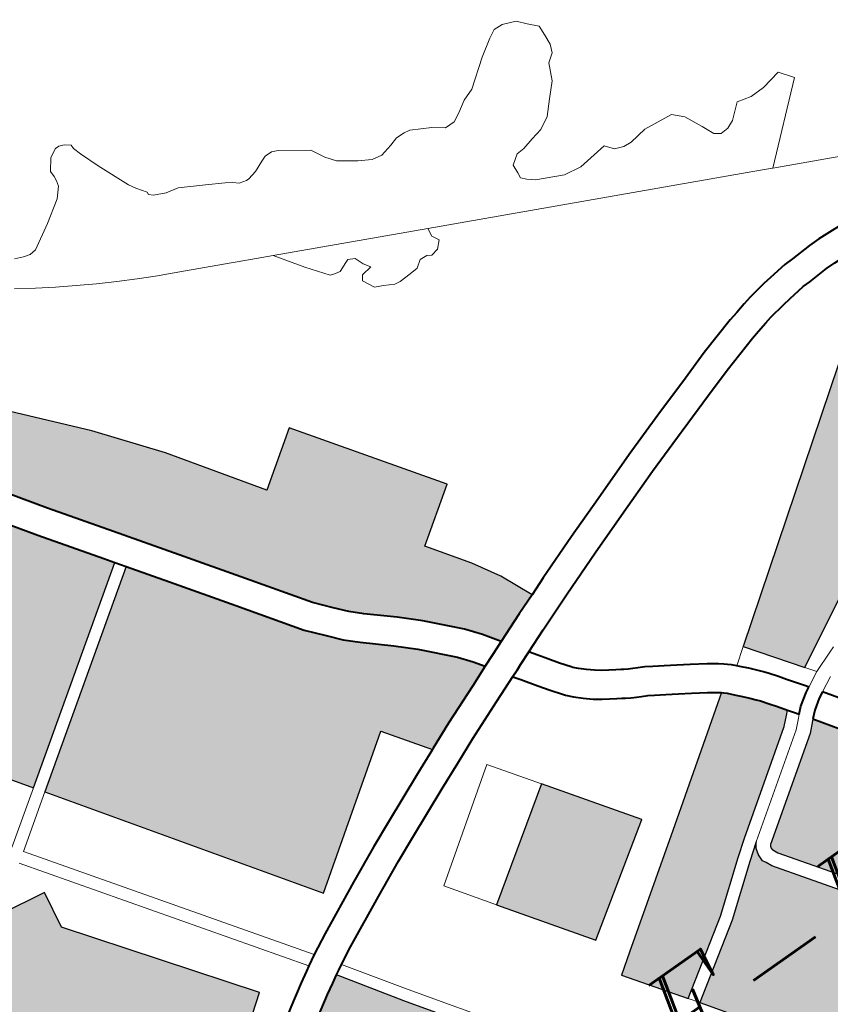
# Model space of a CAD drawing. Header units: metres. Extents: x 149090 to 149776, y 485756 to 486362.
# Tile 72 of 82: x 149584 to 149594, y 486325 to 486337. Entities that reach past the tile are written whole.
import ezdxf

# ---------------------------------------------------------------- set-up
doc = ezdxf.new("R2010")
doc.units = ezdxf.units.M
doc.header["$MEASUREMENT"] = 0
for name, color, linetype, lineweight in [('WVB-alg-onderhoek', 7, 'Continuous', 30), ('WVB-pen-brm-dik 018', 6, 'Continuous', 13), ('WVB-pen-dik 035', 1, 'Continuous', 40), ('WVB-raster-20%', 254, 'Continuous', 30), ('WVB-raster-60%', 253, 'Continuous', 30), ('WVB-tekst-dik 035', 1, 'Continuous', 40)]:
    doc.layers.add(name, color=color, linetype=linetype, lineweight=lineweight)
doc.styles.add('1 200   cursief   0.18', font='ITALICS.shx', dxfattribs={"height": 0.36})

# ---------------------------------------------------------------- blocks, each defined once
blk = doc.blocks.new('INZET')
at = {"layer": 'WVB-raster-20%'}
for points in [[(-0.045455, -0.030839), (-0.046384, -0.029553), (-0.040528, -0.025267), (-0.039317, -0.02687), (-0.038925, -0.026576), (-0.038558, -0.027104), (-0.038974, -0.027388), (-0.040621, -0.028202), (-0.042006, -0.028917), (-0.043615, -0.029844)], [(-0.053449, -0.033334), (-0.05493, -0.031233), (-0.052337, -0.029459), (-0.050836, -0.03158)], [(-0.052432, -0.035796), (-0.053435, -0.034394), (-0.052946, -0.034048), (-0.050376, -0.032229), (-0.047468, -0.03017), (-0.047425, -0.030209), (-0.047368, -0.03026), (-0.04727, -0.030363), (-0.047187, -0.03045), (-0.0471, -0.03054), (-0.04698, -0.030676), (-0.046877, -0.030797), (-0.046808, -0.030882), (-0.046678, -0.031061), (-0.046552, -0.031233), (-0.0464, -0.031443), (-0.0465, -0.031537), (-0.046696, -0.031726), (-0.049053, -0.03339), (-0.049458, -0.033688), (-0.050628, -0.034607)], [(-0.049006, -0.040662), (-0.050373, -0.038751), (-0.052118, -0.036236), (-0.052257, -0.03604), (-0.050452, -0.03485), (-0.049277, -0.033927), (-0.048875, -0.033632), (-0.048969, -0.033761), (-0.049013, -0.033917), (-0.049013, -0.034097), (-0.048966, -0.034179), (-0.048904, -0.034326), (-0.046777, -0.037323), (-0.045815, -0.038715), (-0.046545, -0.039162), (-0.048135, -0.040131)]]:
    blk.add_hatch(color=256, dxfattribs=at).paths.add_polyline_path(points)
at = {"layer": 'WVB-raster-20%', "extrusion": (0, 0, -1)}
blk.add_hatch(color=256, dxfattribs=at).paths.add_polyline_path([(0.045516, -0.038533), (0.044855, -0.038128), (0.043846, -0.037509), (0.042642, -0.036769), (0.043521, -0.035529), (0.04359, -0.035431), (0.044199, -0.034572), (0.044257, -0.034491), (0.044406, -0.03428), (0.045011, -0.03342), (0.04508, -0.033321), (0.045486, -0.032745), (0.046019, -0.031977), (0.046053, -0.032008), (0.04628, -0.032228), (0.048626, -0.033885), (0.048649, -0.033917), (0.048663, -0.033966), (0.048663, -0.034004), (0.048652, -0.034024), (0.048597, -0.034155), (0.04649, -0.037122)])
at = {"layer": 'WVB-raster-60%', "ltscale": 0.5}
for points in [[(-0.051139, -0.026059), (-0.051413, -0.025654), (-0.051695, -0.025295), (-0.05241, -0.024539), (-0.052869, -0.02411), (-0.053486, -0.023571), (-0.053756, -0.023317), (-0.054013, -0.023022), (-0.054353, -0.022628), (-0.055349, -0.021209), (-0.056337, -0.019808), (-0.057318, -0.018417), (-0.058299, -0.017028), (-0.059743, -0.014927), (-0.060434, -0.013895), (-0.060308, -0.013822), (-0.059861, -0.013581), (-0.059499, -0.013512), (-0.059104, -0.013529), (-0.058725, -0.013598), (-0.058364, -0.013804), (-0.05802, -0.0142), (-0.056334, -0.01611), (-0.055173, -0.017583), (-0.053676, -0.019747), (-0.052359, -0.018822), (-0.050008, -0.02216), (-0.051323, -0.023086), (-0.050621, -0.02408), (-0.050226, -0.024751), (-0.049869, -0.025558), (-0.050394, -0.02576)], [(-0.062512, -0.022397), (-0.066127, -0.017206), (-0.061039, -0.014247), (-0.060322, -0.01532), (-0.058873, -0.017428), (-0.05789, -0.01882), (-0.057727, -0.019052)], [(-0.058211, -0.028573), (-0.06234, -0.022643), (-0.057554, -0.019297), (-0.056909, -0.020211), (-0.055922, -0.021612), (-0.054906, -0.023059), (-0.054542, -0.023481), (-0.05426, -0.023804), (-0.053957, -0.02409), (-0.053338, -0.024629), (-0.052904, -0.025036), (-0.052226, -0.025752), (-0.051979, -0.026067), (-0.051804, -0.026326), (-0.052328, -0.026536), (-0.053334, -0.026946), (-0.053989, -0.027227), (-0.054027, -0.027244), (-0.054799, -0.026152)]]:
    blk.add_hatch(color=256, dxfattribs=at).paths.add_polyline_path(points)
at = {"layer": 'WVB-raster-60%'}
blk.add_hatch(color=256, dxfattribs=at).paths.add_polyline_path([(-0.067254, -0.034437), (-0.067362, -0.034284), (-0.067481, -0.034092), (-0.067582, -0.033908), (-0.067637, -0.033783), (-0.067667, -0.033693), (-0.067749, -0.033387), (-0.067842, -0.032998), (-0.067881, -0.032885), (-0.067974, -0.032685), (-0.068074, -0.032503), (-0.068197, -0.032333), (-0.068606, -0.031745), (-0.06879, -0.031461), (-0.068896, -0.031313), (-0.068923, -0.031273), (-0.069012, -0.031093), (-0.069069, -0.030966), (-0.069117, -0.030831), (-0.06915, -0.030701), (-0.06919, -0.030509), (-0.069211, -0.030337), (-0.069221, -0.030201), (-0.069232, -0.030005), (-0.069245, -0.02991), (-0.069286, -0.02975), (-0.069357, -0.029566), (-0.069417, -0.029422), (-0.069467, -0.029328), (-0.069577, -0.029154), (-0.06975, -0.028905), (-0.06982, -0.028805), (-0.070194, -0.02828), (-0.070263, -0.028182), (-0.064936, -0.024458), (-0.063759, -0.02464), (-0.063914, -0.025573), (-0.060881, -0.029656), (-0.064054, -0.032036), (-0.064534, -0.031495), (-0.06521, -0.030733), (-0.065444, -0.030375), (-0.065603, -0.030016), (-0.065923, -0.030158), (-0.065752, -0.030543), (-0.065489, -0.030946), (-0.064796, -0.031727), (-0.064335, -0.032247)])
at = {"layer": 'WVB-raster-60%', "extrusion": (0, 0, -1)}
blk.add_hatch(color=256, dxfattribs=at).paths.add_polyline_path([(0.060253, -0.036654), (0.056525, -0.034149), (0.058125, -0.031851), (0.059105, -0.030384), (0.059296, -0.030496), (0.059557, -0.030649), (0.060092, -0.030981), (0.060541, -0.03127), (0.060963, -0.03156), (0.061498, -0.031963), (0.061939, -0.032308), (0.062479, -0.032765), (0.062998, -0.033229), (0.062203, -0.03414), (0.060985, -0.035624)])
at = {"layer": 'WVB-pen-brm-dik 018'}
for p, q in [((-0.053308, -0.01009), (-0.053089, -0.009972)), ((-0.053089, -0.009972), (-0.053308, -0.01009)), ((-0.053089, -0.009972), (-0.052987, -0.009972)), ((-0.052987, -0.009972), (-0.053089, -0.009972)), ((-0.052987, -0.009972), (-0.052869, -0.010023)), ((-0.052869, -0.010023), (-0.052987, -0.009972)), ((-0.052869, -0.010023), (-0.052734, -0.010124)), ((-0.052734, -0.010124), (-0.052869, -0.010023)), ((-0.053511, -0.010361), (-0.053308, -0.01009)), ((-0.053308, -0.01009), (-0.053511, -0.010361)), ((-0.052734, -0.010124), (-0.052734, -0.010225)), ((-0.052734, -0.010225), (-0.052734, -0.010124)), ((-0.052734, -0.010225), (-0.052666, -0.010428)), ((-0.052666, -0.010428), (-0.052734, -0.010225)), ((-0.053528, -0.010631), (-0.053511, -0.010513)), ((-0.053511, -0.010513), (-0.053528, -0.010631)), ((-0.053511, -0.010513), (-0.053511, -0.010361)), ((-0.053511, -0.010361), (-0.053511, -0.010513)), ((-0.052666, -0.010428), (-0.05248, -0.010918)), ((-0.05248, -0.010918), (-0.052666, -0.010428)), ((-0.053764, -0.011003), (-0.053562, -0.010766)), ((-0.053562, -0.010766), (-0.053764, -0.011003)), ((-0.053562, -0.010766), (-0.053528, -0.010631)), ((-0.053528, -0.010631), (-0.053562, -0.010766)), ((-0.054305, -0.011357), (-0.053764, -0.011003)), ((-0.053764, -0.011003), (-0.054305, -0.011357)), ((-0.05248, -0.010918), (-0.052149, -0.011721)), ((-0.052149, -0.011721), (-0.05248, -0.010918)), ((-0.054913, -0.011712), (-0.054305, -0.011357)), ((-0.054305, -0.011357), (-0.054913, -0.011712)), ((-0.055453, -0.011594), (-0.055251, -0.011678)), ((-0.055251, -0.011678), (-0.055453, -0.011594)), ((-0.055251, -0.011678), (-0.055082, -0.011729)), ((-0.055082, -0.011729), (-0.055251, -0.011678)), ((-0.055082, -0.011729), (-0.054913, -0.011712)), ((-0.054913, -0.011712), (-0.055082, -0.011729)), ((-0.052149, -0.011721), (-0.052048, -0.01189)), ((-0.052048, -0.01189), (-0.052149, -0.011721)), ((-0.052048, -0.01189), (-0.051879, -0.012126)), ((-0.051879, -0.012126), (-0.052048, -0.01189)), ((-0.05545, -0.012471), (-0.055872, -0.01219)), ((-0.051879, -0.012126), (-0.051879, -0.012194)), ((-0.051879, -0.012194), (-0.051879, -0.012126)), ((-0.051879, -0.012194), (-0.051794, -0.012279)), ((-0.051794, -0.012279), (-0.051879, -0.012194)), ((-0.055034, -0.012735), (-0.05545, -0.012471)), ((-0.051794, -0.012279), (-0.051507, -0.012414)), ((-0.051507, -0.012414), (-0.051794, -0.012279)), ((-0.051507, -0.012414), (-0.051203, -0.012481)), ((-0.051203, -0.012481), (-0.051507, -0.012414)), ((-0.051203, -0.012481), (-0.050612, -0.012802)), ((-0.050612, -0.012802), (-0.051203, -0.012481)), ((-0.054606, -0.012995), (-0.055034, -0.012735)), ((-0.050612, -0.012802), (-0.05019, -0.013039)), ((-0.05019, -0.013039), (-0.050612, -0.012802)), ((-0.054173, -0.013245), (-0.054606, -0.012995)), ((-0.05019, -0.013039), (-0.050038, -0.01314)), ((-0.050038, -0.01314), (-0.05019, -0.013039)), ((-0.050038, -0.01314), (-0.049919, -0.013242)), ((-0.049919, -0.013242), (-0.050038, -0.01314)), ((-0.049429, -0.013242), (-0.049159, -0.013123)), ((-0.049159, -0.013123), (-0.049429, -0.013242)), ((-0.049159, -0.013123), (-0.049024, -0.013073)), ((-0.049024, -0.013073), (-0.049159, -0.013123)), ((-0.049024, -0.013073), (-0.048838, -0.013073)), ((-0.048838, -0.013073), (-0.049024, -0.013073)), ((-0.048838, -0.013073), (-0.048686, -0.01314)), ((-0.048686, -0.01314), (-0.048838, -0.013073)), ((-0.048686, -0.01314), (-0.048027, -0.013597)), ((-0.048027, -0.013597), (-0.048686, -0.01314)), ((-0.053735, -0.013486), (-0.054173, -0.013245)), ((-0.049919, -0.013242), (-0.049733, -0.013292)), ((-0.049733, -0.013292), (-0.049919, -0.013242)), ((-0.049733, -0.013292), (-0.049666, -0.013292)), ((-0.049666, -0.013292), (-0.049733, -0.013292)), ((-0.049666, -0.013292), (-0.049429, -0.013242)), ((-0.049429, -0.013242), (-0.049666, -0.013292)), ((-0.053292, -0.013718), (-0.053735, -0.013486)), ((-0.048027, -0.013597), (-0.047851, -0.013928)), ((-0.047851, -0.013928), (-0.048027, -0.013597)), ((-0.052845, -0.01394), (-0.053292, -0.013718)), ((-0.043307, -0.014147), (-0.042885, -0.013877)), ((-0.042885, -0.013877), (-0.043307, -0.014147)), ((-0.042885, -0.013877), (-0.042682, -0.013759)), ((-0.042682, -0.013759), (-0.042885, -0.013877)), ((-0.042682, -0.013759), (-0.042446, -0.013775)), ((-0.042446, -0.013775), (-0.042682, -0.013759)), ((-0.042446, -0.013775), (-0.042125, -0.013911)), ((-0.042125, -0.013911), (-0.042446, -0.013775)), ((-0.042125, -0.013911), (-0.041939, -0.014113)), ((-0.041939, -0.014113), (-0.042125, -0.013911)), ((-0.052642, -0.014037), (-0.052845, -0.01394)), ((-0.051494, -0.014578), (-0.052642, -0.014037)), ((-0.047851, -0.013928), (-0.047666, -0.014164)), ((-0.047666, -0.014164), (-0.047851, -0.013928)), ((-0.043966, -0.014637), (-0.043307, -0.014147)), ((-0.043307, -0.014147), (-0.043966, -0.014637)), ((-0.041939, -0.014113), (-0.041736, -0.014333)), ((-0.041736, -0.014333), (-0.041939, -0.014113)), ((-0.056334, -0.01611), (-0.05802, -0.0142)), ((-0.05802, -0.0142), (-0.056334, -0.01611)), ((-0.047666, -0.014164), (-0.047243, -0.014468)), ((-0.047243, -0.014468), (-0.047666, -0.014164)), ((-0.041736, -0.014333), (-0.041753, -0.014587)), ((-0.041753, -0.014587), (-0.041736, -0.014333)), ((-0.051246, -0.014696), (-0.051494, -0.014578)), ((-0.047243, -0.014468), (-0.046939, -0.014637)), ((-0.046939, -0.014637), (-0.047243, -0.014468)), ((-0.046939, -0.014637), (-0.046686, -0.014688)), ((-0.046686, -0.014688), (-0.046939, -0.014637)), ((-0.046686, -0.014688), (-0.046365, -0.01462)), ((-0.046365, -0.01462), (-0.046686, -0.014688)), ((-0.046365, -0.01462), (-0.046145, -0.014553)), ((-0.046145, -0.014553), (-0.046365, -0.01462)), ((-0.046145, -0.014553), (-0.045926, -0.014553)), ((-0.045926, -0.014553), (-0.046145, -0.014553)), ((-0.045926, -0.014553), (-0.045774, -0.014587)), ((-0.045774, -0.014587), (-0.045926, -0.014553)), ((-0.045774, -0.014587), (-0.045301, -0.01484)), ((-0.045301, -0.01484), (-0.045774, -0.014587)), ((-0.04427, -0.014755), (-0.043966, -0.014637)), ((-0.043966, -0.014637), (-0.04427, -0.014755)), ((-0.041753, -0.014587), (-0.04177, -0.01484)), ((-0.04177, -0.01484), (-0.041753, -0.014587)), ((-0.051063, -0.014782), (-0.051246, -0.014696)), ((-0.050637, -0.014983), (-0.051063, -0.014782)), ((-0.045301, -0.01484), (-0.04503, -0.015043)), ((-0.04503, -0.015043), (-0.045301, -0.01484)), ((-0.044557, -0.014924), (-0.04427, -0.014755)), ((-0.04427, -0.014755), (-0.044557, -0.014924)), ((-0.04177, -0.01484), (-0.041855, -0.015043)), ((-0.041855, -0.015043), (-0.04177, -0.01484)), ((-0.059743, -0.014927), (-0.058299, -0.017028)), ((-0.050256, -0.015163), (-0.050637, -0.014983)), ((-0.04503, -0.015043), (-0.044777, -0.015043)), ((-0.044777, -0.015043), (-0.04503, -0.015043)), ((-0.044777, -0.015043), (-0.044557, -0.014924)), ((-0.044557, -0.014924), (-0.044777, -0.015043)), ((-0.041855, -0.015043), (-0.042057, -0.015195)), ((-0.042057, -0.015195), (-0.041855, -0.015043)), ((-0.058873, -0.017428), (-0.060322, -0.01532)), ((-0.049793, -0.015837), (-0.050256, -0.015163)), ((-0.046798, -0.016794), (-0.050256, -0.015163)), ((-0.050256, -0.015163), (-0.049793, -0.015837)), ((-0.042057, -0.015195), (-0.042243, -0.0156)), ((-0.042243, -0.0156), (-0.042057, -0.015195)), ((-0.042243, -0.0156), (-0.042547, -0.015921)), ((-0.042547, -0.015921), (-0.042243, -0.0156)), ((-0.049395, -0.016353), (-0.049793, -0.015837)), ((-0.049793, -0.015837), (-0.049395, -0.016353)), ((-0.042547, -0.015921), (-0.042851, -0.016242)), ((-0.042851, -0.016242), (-0.042547, -0.015921)), ((-0.055173, -0.017583), (-0.056334, -0.01611)), ((-0.056334, -0.01611), (-0.055173, -0.017583)), ((-0.048911, -0.016321), (-0.049148, -0.016417)), ((-0.049148, -0.016417), (-0.048911, -0.016321)), ((-0.048825, -0.016288), (-0.048911, -0.016321)), ((-0.048911, -0.016321), (-0.048825, -0.016288)), ((-0.048664, -0.016374), (-0.048825, -0.016288)), ((-0.048825, -0.016288), (-0.048664, -0.016374)), ((-0.042851, -0.016242), (-0.043155, -0.016411)), ((-0.043155, -0.016411), (-0.042851, -0.016242)), ((-0.049266, -0.016396), (-0.049395, -0.016353)), ((-0.049395, -0.016353), (-0.049266, -0.016396)), ((-0.049148, -0.016417), (-0.049266, -0.016396)), ((-0.049266, -0.016396), (-0.049148, -0.016417)), ((-0.048578, -0.01659), (-0.048664, -0.016374)), ((-0.048664, -0.016374), (-0.048578, -0.01659)), ((-0.043763, -0.016547), (-0.043966, -0.016563)), ((-0.043966, -0.016563), (-0.043763, -0.016547)), ((-0.043459, -0.016479), (-0.043763, -0.016547)), ((-0.043763, -0.016547), (-0.043459, -0.016479)), ((-0.043155, -0.016411), (-0.043459, -0.016479)), ((-0.043459, -0.016479), (-0.043155, -0.016411)), ((-0.04875, -0.016805), (-0.048471, -0.016762)), ((-0.048471, -0.016762), (-0.04875, -0.016805)), ((-0.048471, -0.016762), (-0.048578, -0.01659)), ((-0.048578, -0.01659), (-0.048471, -0.016762)), ((-0.046798, -0.016794), (-0.046825, -0.017009)), ((-0.046825, -0.017009), (-0.046798, -0.016794)), ((-0.039355, -0.020307), (-0.046798, -0.016794)), ((-0.044203, -0.016732), (-0.04422, -0.016952)), ((-0.04422, -0.016952), (-0.044203, -0.016732)), ((-0.043966, -0.016563), (-0.044203, -0.016732)), ((-0.044203, -0.016732), (-0.043966, -0.016563)), ((-0.058299, -0.017028), (-0.057318, -0.018417)), ((-0.048836, -0.016923), (-0.04875, -0.016805)), ((-0.04875, -0.016805), (-0.048836, -0.016923)), ((-0.048686, -0.017213), (-0.048836, -0.016923)), ((-0.048836, -0.016923), (-0.048686, -0.017213)), ((-0.046825, -0.017009), (-0.046728, -0.017181)), ((-0.046728, -0.017181), (-0.046825, -0.017009)), ((-0.04422, -0.016952), (-0.044236, -0.017087)), ((-0.044236, -0.017087), (-0.04422, -0.016952)), ((-0.066127, -0.017206), (-0.062512, -0.022397)), ((-0.062512, -0.022397), (-0.066127, -0.017206)), ((-0.048481, -0.01731), (-0.048686, -0.017213)), ((-0.048686, -0.017213), (-0.048481, -0.01731)), ((-0.046728, -0.017181), (-0.04689, -0.017343)), ((-0.04689, -0.017343), (-0.046728, -0.017181)), ((-0.044236, -0.017087), (-0.044135, -0.017206)), ((-0.044135, -0.017206), (-0.044236, -0.017087)), ((-0.044135, -0.017206), (-0.043966, -0.017341)), ((-0.043966, -0.017341), (-0.044135, -0.017206)), ((-0.05789, -0.01882), (-0.058873, -0.017428)), ((-0.048234, -0.017439), (-0.048481, -0.01731)), ((-0.048481, -0.01731), (-0.048234, -0.017439)), ((-0.048094, -0.017461), (-0.048234, -0.017439)), ((-0.048234, -0.017439), (-0.048094, -0.017461)), ((-0.047782, -0.01745), (-0.048094, -0.017461)), ((-0.048094, -0.017461), (-0.047782, -0.01745)), ((-0.047567, -0.017439), (-0.047782, -0.01745)), ((-0.047782, -0.01745), (-0.047567, -0.017439)), ((-0.047384, -0.01731), (-0.047567, -0.017439)), ((-0.047567, -0.017439), (-0.047384, -0.01731)), ((-0.047202, -0.017321), (-0.047384, -0.01731)), ((-0.047384, -0.01731), (-0.047202, -0.017321)), ((-0.047094, -0.017386), (-0.047202, -0.017321)), ((-0.047202, -0.017321), (-0.047094, -0.017386)), ((-0.04689, -0.017343), (-0.047094, -0.017386)), ((-0.047094, -0.017386), (-0.04689, -0.017343)), ((-0.043966, -0.017341), (-0.043324, -0.017645)), ((-0.043324, -0.017645), (-0.043966, -0.017341)), ((-0.053676, -0.019747), (-0.055173, -0.017583)), ((-0.055173, -0.017583), (-0.053676, -0.019747)), ((-0.043324, -0.017645), (-0.042885, -0.017712)), ((-0.042885, -0.017712), (-0.043324, -0.017645)), ((-0.042885, -0.017712), (-0.042125, -0.017628)), ((-0.042125, -0.017628), (-0.042885, -0.017712)), ((-0.042125, -0.017628), (-0.041956, -0.017831)), ((-0.041956, -0.017831), (-0.042125, -0.017628)), ((-0.041956, -0.017831), (-0.041736, -0.017915)), ((-0.041736, -0.017915), (-0.041956, -0.017831)), ((-0.041736, -0.017915), (-0.041534, -0.017932)), ((-0.041534, -0.017932), (-0.041736, -0.017915)), ((-0.041534, -0.017932), (-0.041078, -0.017865)), ((-0.041078, -0.017865), (-0.041534, -0.017932)), ((-0.041078, -0.017865), (-0.040342, -0.017943)), ((-0.040342, -0.017943), (-0.041078, -0.017865)), ((-0.040342, -0.017943), (-0.040106, -0.01818)), ((-0.040106, -0.01818), (-0.040342, -0.017943)), ((-0.040106, -0.01818), (-0.039903, -0.018619)), ((-0.039903, -0.018619), (-0.040106, -0.01818)), ((-0.057318, -0.018417), (-0.056337, -0.019808)), ((-0.039903, -0.018619), (-0.039768, -0.018923)), ((-0.039768, -0.018923), (-0.039903, -0.018619)), ((-0.03921, -0.018923), (-0.038856, -0.018619)), ((-0.038856, -0.018619), (-0.03921, -0.018923)), ((-0.038856, -0.018619), (-0.038501, -0.018704)), ((-0.038501, -0.018704), (-0.038856, -0.018619)), ((-0.038501, -0.018704), (-0.038129, -0.018704)), ((-0.038129, -0.018704), (-0.038501, -0.018704)), ((-0.038129, -0.018704), (-0.037623, -0.018602)), ((-0.037623, -0.018602), (-0.038129, -0.018704)), ((-0.037623, -0.018602), (-0.037369, -0.01894)), ((-0.037369, -0.01894), (-0.037623, -0.018602)), ((-0.057727, -0.019052), (-0.05789, -0.01882)), ((-0.052359, -0.018822), (-0.053676, -0.019747)), ((-0.053676, -0.019747), (-0.052359, -0.018822)), ((-0.050008, -0.02216), (-0.052359, -0.018822)), ((-0.052359, -0.018822), (-0.050008, -0.02216)), ((-0.039768, -0.018923), (-0.039616, -0.019025)), ((-0.039616, -0.019025), (-0.039768, -0.018923)), ((-0.039413, -0.019008), (-0.03921, -0.018923)), ((-0.03921, -0.018923), (-0.039413, -0.019008)), ((-0.037369, -0.01894), (-0.039077, -0.020438)), ((-0.039077, -0.020438), (-0.037369, -0.01894)), ((-0.062512, -0.022397), (-0.057727, -0.019052)), ((-0.057727, -0.019052), (-0.062512, -0.022397)), ((-0.057554, -0.019297), (-0.057727, -0.019052)), ((-0.039616, -0.019025), (-0.039413, -0.019008)), ((-0.039413, -0.019008), (-0.039616, -0.019025)), ((-0.057554, -0.019297), (-0.06234, -0.022643)), ((-0.06234, -0.022643), (-0.057554, -0.019297)), ((-0.056909, -0.020211), (-0.057554, -0.019297)), ((-0.056337, -0.019808), (-0.055349, -0.021209)), ((-0.055922, -0.021612), (-0.056909, -0.020211)), ((-0.039131, -0.020412), (-0.039355, -0.020307)), ((-0.039077, -0.020438), (-0.039131, -0.020412)), ((-0.039077, -0.020438), (-0.034044, -0.022813)), ((-0.055349, -0.021209), (-0.054353, -0.022628)), ((-0.054906, -0.023059), (-0.055922, -0.021612)), ((-0.051323, -0.023086), (-0.050008, -0.02216)), ((-0.050008, -0.02216), (-0.051323, -0.023086)), ((-0.06378, -0.023284), (-0.062512, -0.022397)), ((-0.062512, -0.022397), (-0.06378, -0.023284)), ((-0.040661, -0.022588), (-0.040194, -0.022525)), ((-0.040194, -0.022525), (-0.039963, -0.022521)), ((-0.039963, -0.022521), (-0.039435, -0.022494)), ((-0.039435, -0.022494), (-0.039157, -0.022494)), ((-0.039157, -0.022494), (-0.038773, -0.022512)), ((-0.06234, -0.022643), (-0.063607, -0.023529)), ((-0.063607, -0.023529), (-0.06234, -0.022643)), ((-0.06234, -0.022643), (-0.058211, -0.028573)), ((-0.058211, -0.028573), (-0.06234, -0.022643)), ((-0.054353, -0.022628), (-0.054013, -0.023022)), ((-0.041825, -0.022807), (-0.041554, -0.022737)), ((-0.041554, -0.022737), (-0.041343, -0.02269)), ((-0.041343, -0.02269), (-0.040875, -0.022614)), ((-0.040875, -0.022614), (-0.040661, -0.022588)), ((-0.054013, -0.023022), (-0.053756, -0.023317)), ((-0.043036, -0.023152), (-0.042057, -0.022864)), ((-0.042057, -0.022864), (-0.041825, -0.022807)), ((-0.054542, -0.023481), (-0.054906, -0.023059)), ((-0.050621, -0.02408), (-0.051323, -0.023086)), ((-0.051323, -0.023086), (-0.050621, -0.02408)), ((-0.04377, -0.023395), (-0.043036, -0.023152)), ((-0.040571, -0.023282), (-0.040776, -0.023307)), ((-0.040141, -0.023224), (-0.040571, -0.023282)), ((-0.039939, -0.02322), (-0.040141, -0.023224)), ((-0.039418, -0.023194), (-0.039939, -0.02322)), ((-0.039173, -0.023194), (-0.039418, -0.023194)), ((-0.05426, -0.023804), (-0.054542, -0.023481)), ((-0.053756, -0.023317), (-0.053486, -0.023571)), ((-0.044798, -0.023737), (-0.04377, -0.023395)), ((-0.041653, -0.023485), (-0.041874, -0.02354)), ((-0.041391, -0.023418), (-0.041653, -0.023485)), ((-0.041211, -0.023378), (-0.041391, -0.023418)), ((-0.040776, -0.023307), (-0.041211, -0.023378)), ((-0.059524, -0.029818), (-0.063853, -0.023701)), ((-0.063853, -0.023701), (-0.059524, -0.029818)), ((-0.063607, -0.023529), (-0.059264, -0.029666)), ((-0.059264, -0.029666), (-0.063607, -0.023529)), ((-0.053486, -0.023571), (-0.052869, -0.02411)), ((-0.045962, -0.024128), (-0.044837, -0.02375)), ((-0.044837, -0.02375), (-0.044798, -0.023737)), ((-0.041874, -0.02354), (-0.042828, -0.02382)), ((-0.053957, -0.02409), (-0.05426, -0.023804)), ((-0.042828, -0.02382), (-0.043549, -0.02406)), ((-0.053338, -0.024629), (-0.053957, -0.02409)), ((-0.052869, -0.02411), (-0.05241, -0.024539)), ((-0.050226, -0.024751), (-0.050621, -0.02408)), ((-0.050621, -0.02408), (-0.050226, -0.024751)), ((-0.047203, -0.024573), (-0.045962, -0.024128)), ((-0.043549, -0.02406), (-0.044575, -0.0244)), ((-0.064936, -0.024458), (-0.063759, -0.02464)), ((-0.044614, -0.024413), (-0.045732, -0.024789)), ((-0.044575, -0.0244), (-0.044614, -0.024413)), ((-0.063759, -0.02464), (-0.063914, -0.025573)), ((-0.052904, -0.025036), (-0.053338, -0.024629)), ((-0.05241, -0.024539), (-0.051695, -0.025295)), ((-0.048265, -0.024952), (-0.047203, -0.024573)), ((-0.049869, -0.025558), (-0.050226, -0.024751)), ((-0.050226, -0.024751), (-0.049869, -0.025558)), ((-0.049406, -0.02538), (-0.048265, -0.024952)), ((-0.045732, -0.024789), (-0.046967, -0.025232)), ((-0.052226, -0.025752), (-0.052904, -0.025036)), ((-0.051695, -0.025295), (-0.051413, -0.025654)), ((-0.049869, -0.025558), (-0.049406, -0.02538)), ((-0.046967, -0.025232), (-0.048025, -0.025609)), ((-0.046384, -0.029553), (-0.040528, -0.025267)), ((-0.063914, -0.025573), (-0.060881, -0.029656)), ((-0.051413, -0.025654), (-0.051139, -0.026059)), ((-0.050394, -0.02576), (-0.049869, -0.025558)), ((-0.048025, -0.025609), (-0.049158, -0.026035)), ((-0.051979, -0.026067), (-0.052226, -0.025752)), ((-0.051139, -0.026059), (-0.050394, -0.02576)), ((-0.058211, -0.028573), (-0.054799, -0.026152)), ((-0.054799, -0.026152), (-0.058211, -0.028573)), ((-0.054799, -0.026152), (-0.054027, -0.027244)), ((-0.054027, -0.027244), (-0.054799, -0.026152)), ((-0.051804, -0.026326), (-0.051979, -0.026067)), ((-0.049158, -0.026035), (-0.049617, -0.026211)), ((-0.052328, -0.026536), (-0.051804, -0.026326)), ((-0.049617, -0.026211), (-0.050138, -0.026411)), ((-0.053334, -0.026946), (-0.052328, -0.026536)), ((-0.050138, -0.026411), (-0.050733, -0.02665)), ((-0.050733, -0.02665), (-0.050707, -0.026687)), ((-0.050707, -0.026687), (-0.050455, -0.027057)), ((-0.053989, -0.027227), (-0.053334, -0.026946)), ((-0.0514, -0.026918), (-0.052065, -0.027185)), ((-0.051383, -0.026943), (-0.0514, -0.026918)), ((-0.051324, -0.027026), (-0.051383, -0.026943)), ((-0.051282, -0.027085), (-0.051324, -0.027026)), ((-0.051031, -0.027455), (-0.051282, -0.027085)), ((-0.050455, -0.027057), (-0.050282, -0.027303)), ((-0.054661, -0.027515), (-0.054027, -0.027244)), ((-0.054027, -0.027244), (-0.053989, -0.027227)), ((-0.052065, -0.027185), (-0.053064, -0.027592)), ((-0.050282, -0.027303), (-0.0501, -0.027545)), ((-0.055931, -0.028075), (-0.054661, -0.027515)), ((-0.053064, -0.027592), (-0.053713, -0.027871)), ((-0.050848, -0.027715), (-0.051031, -0.027455)), ((-0.0501, -0.027545), (-0.050077, -0.027576)), ((-0.050077, -0.027576), (-0.04998, -0.027677)), ((-0.05066, -0.027965), (-0.050848, -0.027715)), ((-0.04998, -0.027677), (-0.049833, -0.027816)), ((-0.049833, -0.027816), (-0.049686, -0.027939)), ((-0.056556, -0.028352), (-0.055931, -0.028075)), ((-0.053713, -0.027871), (-0.054381, -0.028157)), ((-0.050611, -0.028031), (-0.05066, -0.027965)), ((-0.050473, -0.028174), (-0.050611, -0.028031)), ((-0.049686, -0.027939), (-0.049539, -0.028044)), ((-0.049539, -0.028044), (-0.049255, -0.028228)), ((-0.053154, -0.028306), (-0.055716, -0.030117)), ((-0.055716, -0.030117), (-0.053154, -0.028306)), ((-0.054381, -0.028157), (-0.055648, -0.028716)), ((-0.052337, -0.029459), (-0.053154, -0.028306)), ((-0.053154, -0.028306), (-0.052337, -0.029459)), ((-0.050299, -0.028338), (-0.050473, -0.028174)), ((-0.049255, -0.028228), (-0.049154, -0.028294)), ((-0.049154, -0.028294), (-0.049088, -0.028337)), ((-0.057466, -0.028776), (-0.056556, -0.028352)), ((-0.050116, -0.028493), (-0.050299, -0.028338)), ((-0.049933, -0.028623), (-0.050116, -0.028493)), ((-0.049088, -0.028337), (-0.049, -0.028389)), ((-0.049, -0.028389), (-0.048898, -0.028445)), ((-0.048898, -0.028445), (-0.048791, -0.028501)), ((-0.048791, -0.028501), (-0.048632, -0.028582)), ((-0.058748, -0.029396), (-0.057466, -0.028776)), ((-0.055648, -0.028716), (-0.056266, -0.02899)), ((-0.049636, -0.028816), (-0.049933, -0.028623)), ((-0.048632, -0.028582), (-0.048473, -0.028682)), ((-0.048473, -0.028682), (-0.048235, -0.028829)), ((-0.056266, -0.02899), (-0.057166, -0.029409)), ((-0.049535, -0.028881), (-0.049636, -0.028816)), ((-0.049458, -0.028931), (-0.049535, -0.028881)), ((-0.049346, -0.028998), (-0.049458, -0.028931)), ((-0.049228, -0.029062), (-0.049346, -0.028998)), ((-0.048235, -0.028829), (-0.04797, -0.028994)), ((-0.04797, -0.028994), (-0.047696, -0.029165)), ((-0.049114, -0.029122), (-0.049228, -0.029062)), ((-0.048979, -0.029191), (-0.049114, -0.029122)), ((-0.048843, -0.029277), (-0.048979, -0.029191)), ((-0.048604, -0.029424), (-0.048843, -0.029277)), ((-0.047696, -0.029165), (-0.047351, -0.029393)), ((-0.059264, -0.029666), (-0.058748, -0.029396)), ((-0.057166, -0.029409), (-0.058431, -0.03002)), ((-0.05493, -0.031233), (-0.052337, -0.029459)), ((-0.052337, -0.029459), (-0.050836, -0.03158)), ((-0.04834, -0.029588), (-0.048604, -0.029424)), ((-0.047351, -0.029393), (-0.047125, -0.02955)), ((-0.060881, -0.029656), (-0.064054, -0.032036)), ((-0.059524, -0.029818), (-0.059264, -0.029666)), ((-0.048075, -0.029754), (-0.04834, -0.029588)), ((-0.047743, -0.029972), (-0.048075, -0.029754)), ((-0.047125, -0.02955), (-0.047021, -0.029631)), ((-0.047021, -0.029631), (-0.046956, -0.029689)), ((-0.046956, -0.029689), (-0.04688, -0.029757)), ((-0.04688, -0.029757), (-0.046791, -0.029851)), ((-0.046384, -0.029553), (-0.046791, -0.029851)), ((-0.046791, -0.029851), (-0.046384, -0.029553)), ((-0.045455, -0.030839), (-0.046384, -0.029553)), ((-0.059918, -0.030049), (-0.05965, -0.029892)), ((-0.05965, -0.029892), (-0.059524, -0.029818)), ((-0.04754, -0.030114), (-0.047743, -0.029972)), ((-0.046791, -0.029851), (-0.046764, -0.029879)), ((-0.046764, -0.029879), (-0.046681, -0.029965)), ((-0.046681, -0.029965), (-0.046584, -0.030067)), ((-0.043615, -0.029844), (-0.045455, -0.030839)), ((-0.060466, -0.030389), (-0.059918, -0.030049)), ((-0.058431, -0.03002), (-0.058854, -0.030246)), ((-0.055716, -0.030117), (-0.05493, -0.031233)), ((-0.05493, -0.031233), (-0.055716, -0.030117)), ((-0.050376, -0.032229), (-0.047468, -0.03017)), ((-0.04747, -0.030168), (-0.04754, -0.030114)), ((-0.047468, -0.03017), (-0.04747, -0.030168)), ((-0.046584, -0.030067), (-0.046452, -0.030217)), ((-0.046452, -0.030217), (-0.046339, -0.030349)), ((-0.059008, -0.030328), (-0.059105, -0.030384)), ((-0.059105, -0.030384), (-0.058125, -0.031851)), ((-0.058854, -0.030246), (-0.059008, -0.030328)), ((-0.057879, -0.031679), (-0.058854, -0.030246)), ((-0.058854, -0.030246), (-0.057879, -0.031679)), ((-0.046339, -0.030349), (-0.046252, -0.030457)), ((-0.046252, -0.030457), (-0.046112, -0.030649)), ((-0.046112, -0.030649), (-0.045986, -0.030821)), ((-0.045986, -0.030821), (-0.045699, -0.031218)), ((-0.045273, -0.03109), (-0.045455, -0.030839)), ((-0.045455, -0.030839), (-0.045273, -0.03109)), ((-0.044742, -0.030888), (-0.045273, -0.03109)), ((-0.045273, -0.03109), (-0.044742, -0.030888)), ((-0.044597, -0.030829), (-0.044742, -0.030888)), ((-0.044742, -0.030888), (-0.044597, -0.030829)), ((-0.045651, -0.031284), (-0.045273, -0.03109)), ((-0.045273, -0.03109), (-0.045651, -0.031284)), ((-0.053449, -0.033334), (-0.05493, -0.031233)), ((-0.0464, -0.031443), (-0.0465, -0.031537)), ((-0.046266, -0.031628), (-0.0464, -0.031443)), ((-0.045781, -0.031351), (-0.046078, -0.031554)), ((-0.045651, -0.031284), (-0.045781, -0.031351)), ((-0.045699, -0.031218), (-0.045685, -0.031237)), ((-0.045685, -0.031237), (-0.045651, -0.031284)), ((-0.045066, -0.031377), (-0.045448, -0.031573)), ((-0.045448, -0.031573), (-0.045066, -0.031377)), ((-0.055009, -0.035801), (-0.057879, -0.031679)), ((-0.057879, -0.031679), (-0.055009, -0.035801)), ((-0.050836, -0.03158), (-0.053449, -0.033334)), ((-0.0465, -0.031537), (-0.046696, -0.031726)), ((-0.046251, -0.031648), (-0.046266, -0.031628)), ((-0.046222, -0.031688), (-0.046251, -0.031648)), ((-0.046078, -0.031554), (-0.046222, -0.031688)), ((-0.045859, -0.031828), (-0.045602, -0.031652)), ((-0.045602, -0.031652), (-0.045448, -0.031573)), ((-0.045448, -0.031573), (-0.044912, -0.032344)), ((-0.058125, -0.031851), (-0.056525, -0.034149)), ((-0.046696, -0.031726), (-0.049053, -0.03339)), ((-0.046504, -0.031958), (-0.046294, -0.031754)), ((-0.046294, -0.031754), (-0.046504, -0.031958)), ((-0.046294, -0.031754), (-0.046222, -0.031688)), ((-0.046222, -0.031688), (-0.046294, -0.031754)), ((-0.046019, -0.031977), (-0.045859, -0.031828)), ((-0.048875, -0.033632), (-0.046504, -0.031958)), ((-0.046504, -0.031958), (-0.048875, -0.033632)), ((-0.04628, -0.032228), (-0.046053, -0.032008)), ((-0.046053, -0.032008), (-0.046019, -0.031977)), ((-0.052946, -0.034048), (-0.050376, -0.032229)), ((-0.048626, -0.033885), (-0.04628, -0.032228)), ((-0.049053, -0.03339), (-0.049458, -0.033688)), ((-0.049458, -0.033688), (-0.050628, -0.034607)), ((-0.049277, -0.033927), (-0.048875, -0.033632)), ((-0.048969, -0.033761), (-0.049013, -0.033917)), ((-0.048875, -0.033632), (-0.048969, -0.033761)), ((-0.053435, -0.034394), (-0.052946, -0.034048)), ((-0.050452, -0.03485), (-0.049277, -0.033927)), ((-0.049013, -0.033917), (-0.049013, -0.034097)), ((-0.048663, -0.033966), (-0.048649, -0.033917)), ((-0.048663, -0.034004), (-0.048663, -0.033966)), ((-0.048652, -0.034024), (-0.048663, -0.034004)), ((-0.048597, -0.034155), (-0.048652, -0.034024)), ((-0.048649, -0.033917), (-0.048626, -0.033885)), ((-0.049013, -0.034097), (-0.048966, -0.034179)), ((-0.048966, -0.034179), (-0.048904, -0.034326)), ((-0.048904, -0.034326), (-0.046777, -0.037323)), ((-0.04649, -0.037122), (-0.048597, -0.034155)), ((-0.052432, -0.035796), (-0.053435, -0.034394)), ((-0.050628, -0.034607), (-0.052432, -0.035796)), ((-0.052257, -0.03604), (-0.050452, -0.03485)), ((-0.052432, -0.035796), (-0.052257, -0.03604)), ((-0.052257, -0.03604), (-0.052432, -0.035796)), ((-0.052118, -0.036236), (-0.052257, -0.03604))]:
    blk.add_line(p, q, dxfattribs=at)
at = {"layer": 'WVB-pen-dik 035', "flags": 128}
for points in [[(-0.051139, -0.026059), (-0.051413, -0.025654), (-0.051695, -0.025295), (-0.05241, -0.024539), (-0.052869, -0.02411), (-0.053486, -0.023571), (-0.053756, -0.023317), (-0.054013, -0.023022), (-0.054353, -0.022628), (-0.055349, -0.021209), (-0.056337, -0.019808), (-0.057318, -0.018417), (-0.058299, -0.017028), (-0.059743, -0.014927), (-0.060434, -0.013895)], [(-0.061039, -0.014247), (-0.060322, -0.01532), (-0.058873, -0.017428), (-0.05789, -0.01882), (-0.057727, -0.019052)], [(-0.057727, -0.019052), (-0.057554, -0.019297)], [(-0.057554, -0.019297), (-0.056909, -0.020211), (-0.055922, -0.021612), (-0.054906, -0.023059), (-0.054542, -0.023481), (-0.05426, -0.023804), (-0.053957, -0.02409), (-0.053338, -0.024629), (-0.052904, -0.025036), (-0.052226, -0.025752), (-0.051979, -0.026067), (-0.051804, -0.026326)], [(-0.034578, -0.023636), (-0.035069, -0.023411), (-0.035435, -0.023251), (-0.035667, -0.023164), (-0.036298, -0.02295), (-0.036566, -0.02287), (-0.036884, -0.022785), (-0.037421, -0.022659), (-0.0377, -0.022622), (-0.038251, -0.022548), (-0.038773, -0.022512), (-0.039157, -0.022494), (-0.039435, -0.022494), (-0.039963, -0.022521), (-0.040194, -0.022525), (-0.040661, -0.022588), (-0.040875, -0.022614), (-0.041343, -0.02269), (-0.041554, -0.022737), (-0.041825, -0.022807), (-0.042057, -0.022864), (-0.043036, -0.023152), (-0.04377, -0.023395), (-0.044798, -0.023737)], [(-0.044575, -0.0244), (-0.043549, -0.02406), (-0.042828, -0.02382), (-0.041874, -0.02354), (-0.041653, -0.023485), (-0.041391, -0.023418), (-0.041211, -0.023378), (-0.040776, -0.023307), (-0.040571, -0.023282), (-0.040141, -0.023224), (-0.039939, -0.02322), (-0.039418, -0.023194), (-0.039173, -0.023194), (-0.038813, -0.023211), (-0.038322, -0.023245), (-0.037792, -0.023316), (-0.037547, -0.023349), (-0.037054, -0.023464), (-0.036758, -0.023543), (-0.036511, -0.023617), (-0.035902, -0.023824), (-0.035699, -0.0239), (-0.035354, -0.024051), (-0.03487, -0.024272)], [(-0.044798, -0.023737), (-0.044837, -0.02375), (-0.045962, -0.024128), (-0.047203, -0.024573), (-0.048265, -0.024952), (-0.049406, -0.02538), (-0.049869, -0.025558)], [(-0.049617, -0.026211), (-0.049158, -0.026035), (-0.048025, -0.025609), (-0.046967, -0.025232), (-0.045732, -0.024789), (-0.044614, -0.024413), (-0.044575, -0.0244)], [(-0.049869, -0.025558), (-0.050394, -0.02576), (-0.051139, -0.026059)], [(-0.051804, -0.026326), (-0.051484, -0.026197), (-0.051336, -0.026138), (-0.051139, -0.026059)], [(-0.051139, -0.026059), (-0.051336, -0.026138), (-0.051484, -0.026197), (-0.051804, -0.026326)], [(-0.051804, -0.026326), (-0.052328, -0.026536), (-0.053334, -0.026946), (-0.053989, -0.027227), (-0.054027, -0.027244)], [(-0.050733, -0.02665), (-0.050138, -0.026411), (-0.049617, -0.026211)], [(-0.0514, -0.026918), (-0.051224, -0.026847), (-0.051075, -0.026787), (-0.050733, -0.02665)], [(-0.050733, -0.02665), (-0.051075, -0.026787), (-0.051224, -0.026847), (-0.0514, -0.026918)], [(-0.046791, -0.029851), (-0.04688, -0.029757), (-0.046956, -0.029689), (-0.047021, -0.029631), (-0.047125, -0.02955), (-0.047351, -0.029393), (-0.047696, -0.029165), (-0.04797, -0.028994), (-0.048235, -0.028829), (-0.048473, -0.028682), (-0.048632, -0.028582), (-0.048791, -0.028501), (-0.048898, -0.028445), (-0.049, -0.028389), (-0.049088, -0.028337), (-0.049154, -0.028294), (-0.049255, -0.028228), (-0.049539, -0.028044), (-0.049686, -0.027939), (-0.049833, -0.027816), (-0.04998, -0.027677), (-0.050077, -0.027576), (-0.0501, -0.027545), (-0.050282, -0.027303), (-0.050455, -0.027057), (-0.050707, -0.026687), (-0.050733, -0.02665)], [(-0.058854, -0.030246), (-0.058431, -0.03002), (-0.057166, -0.029409), (-0.056266, -0.02899), (-0.055648, -0.028716), (-0.054381, -0.028157), (-0.053713, -0.027871), (-0.053064, -0.027592), (-0.052065, -0.027185), (-0.0514, -0.026918)], [(-0.0514, -0.026918), (-0.051383, -0.026943), (-0.051324, -0.027026), (-0.051282, -0.027085), (-0.051031, -0.027455), (-0.050848, -0.027715), (-0.05066, -0.027965), (-0.050611, -0.028031), (-0.050473, -0.028174), (-0.050299, -0.028338), (-0.050116, -0.028493), (-0.049933, -0.028623), (-0.049636, -0.028816), (-0.049535, -0.028881), (-0.049458, -0.028931), (-0.049346, -0.028998), (-0.049228, -0.029062), (-0.049114, -0.029122), (-0.048979, -0.029191), (-0.048843, -0.029277), (-0.048604, -0.029424), (-0.04834, -0.029588), (-0.048075, -0.029754), (-0.047743, -0.029972), (-0.04754, -0.030114), (-0.04747, -0.030168), (-0.047468, -0.03017)], [(-0.054027, -0.027244), (-0.054661, -0.027515), (-0.055931, -0.028075), (-0.056556, -0.028352), (-0.057466, -0.028776), (-0.058748, -0.029396), (-0.059264, -0.029666)], [(-0.059264, -0.029666), (-0.059524, -0.029818)], [(-0.05965, -0.029892), (-0.059918, -0.030049), (-0.060466, -0.030389), (-0.060929, -0.030687), (-0.061372, -0.030991), (-0.061925, -0.031408), (-0.062381, -0.031765), (-0.062939, -0.032237), (-0.063462, -0.032705)], [(-0.059524, -0.029818), (-0.05965, -0.029892)], [(-0.045651, -0.031284), (-0.045685, -0.031237), (-0.045699, -0.031218), (-0.045986, -0.030821), (-0.046112, -0.030649), (-0.046252, -0.030457), (-0.046339, -0.030349), (-0.046452, -0.030217), (-0.046584, -0.030067), (-0.046681, -0.029965), (-0.046764, -0.029879), (-0.046791, -0.029851)], [(-0.047468, -0.03017), (-0.047425, -0.030209), (-0.047368, -0.03026), (-0.04727, -0.030363), (-0.047187, -0.03045), (-0.0471, -0.03054), (-0.04698, -0.030676), (-0.046877, -0.030797), (-0.046808, -0.030882), (-0.046678, -0.031061), (-0.046552, -0.031233), (-0.0464, -0.031443)], [(-0.059296, -0.030496), (-0.059105, -0.030384)], [(-0.059105, -0.030384), (-0.059008, -0.030328), (-0.058854, -0.030246)], [(-0.062998, -0.033229), (-0.062479, -0.032765), (-0.061939, -0.032308), (-0.061498, -0.031963), (-0.060963, -0.03156), (-0.060541, -0.03127), (-0.060092, -0.030981), (-0.059557, -0.030649), (-0.059296, -0.030496)], [(-0.0464, -0.031443), (-0.046266, -0.031628), (-0.046251, -0.031648), (-0.046222, -0.031688)], [(-0.046222, -0.031688), (-0.046078, -0.031554), (-0.045781, -0.031351), (-0.045651, -0.031284)], [(-0.045448, -0.031573), (-0.045602, -0.031652), (-0.045859, -0.031828), (-0.046019, -0.031977)], [(-0.041634, -0.03698), (-0.042949, -0.035124), (-0.043019, -0.035026), (-0.043628, -0.034168), (-0.043686, -0.034086), (-0.043835, -0.033876), (-0.044439, -0.033017), (-0.044508, -0.032919), (-0.044912, -0.032344), (-0.045448, -0.031573)], [(-0.046019, -0.031977), (-0.045486, -0.032745), (-0.04508, -0.033321), (-0.045011, -0.03342), (-0.044406, -0.03428), (-0.044257, -0.034491), (-0.044199, -0.034572), (-0.04359, -0.035431), (-0.043521, -0.035529), (-0.042642, -0.036769)]]:
    blk.add_lwpolyline(points, dxfattribs=at)
at = {"layer": 'WVB-raster-20%', "flags": 128}
for points in [[(-0.045455, -0.030839), (-0.043615, -0.029844), (-0.042006, -0.028917), (-0.040621, -0.028202), (-0.038974, -0.027388), (-0.038558, -0.027104), (-0.038925, -0.026576), (-0.039317, -0.02687), (-0.040528, -0.025267), (-0.046384, -0.029553)], [(-0.050836, -0.03158), (-0.052337, -0.029459), (-0.05493, -0.031233), (-0.053449, -0.033334)], [(-0.049053, -0.03339), (-0.046696, -0.031726), (-0.0465, -0.031537), (-0.0464, -0.031443), (-0.046552, -0.031233), (-0.046678, -0.031061), (-0.046808, -0.030882), (-0.046877, -0.030797), (-0.04698, -0.030676), (-0.0471, -0.03054), (-0.047187, -0.03045), (-0.04727, -0.030363), (-0.047368, -0.03026), (-0.047425, -0.030209), (-0.047468, -0.03017), (-0.050376, -0.032229), (-0.052946, -0.034048), (-0.053435, -0.034394), (-0.052432, -0.035796), (-0.050628, -0.034607), (-0.049458, -0.033688)], [(-0.042642, -0.036769), (-0.043521, -0.035529), (-0.04359, -0.035431), (-0.044199, -0.034572), (-0.044257, -0.034491), (-0.044406, -0.03428), (-0.045011, -0.03342), (-0.04508, -0.033321), (-0.045486, -0.032745), (-0.046019, -0.031977), (-0.046053, -0.032008), (-0.04628, -0.032228), (-0.048626, -0.033885), (-0.048649, -0.033917), (-0.048663, -0.033966), (-0.048663, -0.034004), (-0.048652, -0.034024), (-0.048597, -0.034155), (-0.04649, -0.037122), (-0.045516, -0.038533), (-0.044855, -0.038128), (-0.043846, -0.037509)], [(-0.045815, -0.038715), (-0.046777, -0.037323), (-0.048904, -0.034326), (-0.048966, -0.034179), (-0.049013, -0.034097), (-0.049013, -0.033917), (-0.048969, -0.033761), (-0.048875, -0.033632), (-0.049277, -0.033927), (-0.050452, -0.03485), (-0.052257, -0.03604), (-0.052118, -0.036236), (-0.050373, -0.038751), (-0.049006, -0.040662), (-0.048135, -0.040131), (-0.046545, -0.039162)]]:
    blk.add_lwpolyline(points, close=True, dxfattribs=at)
at = {"layer": 'WVB-raster-60%', "ltscale": 0.5, "flags": 128}
blk.add_lwpolyline([(-0.059743, -0.014927), (-0.058299, -0.017028), (-0.057318, -0.018417), (-0.056337, -0.019808), (-0.055349, -0.021209), (-0.054353, -0.022628), (-0.054013, -0.023022), (-0.053756, -0.023317), (-0.053486, -0.023571), (-0.052869, -0.02411), (-0.05241, -0.024539), (-0.051695, -0.025295), (-0.051413, -0.025654), (-0.051139, -0.026059), (-0.050394, -0.02576), (-0.049869, -0.025558), (-0.050226, -0.024751), (-0.050621, -0.02408), (-0.051323, -0.023086), (-0.050008, -0.02216), (-0.052359, -0.018822), (-0.053676, -0.019747), (-0.055173, -0.017583), (-0.056334, -0.01611), (-0.05802, -0.0142)], dxfattribs=at)
for points in [[(-0.066127, -0.017206), (-0.062512, -0.022397), (-0.057727, -0.019052), (-0.05789, -0.01882), (-0.058873, -0.017428), (-0.060322, -0.01532), (-0.061039, -0.014247)], [(-0.054799, -0.026152), (-0.054027, -0.027244), (-0.053989, -0.027227), (-0.053334, -0.026946), (-0.052328, -0.026536), (-0.051804, -0.026326), (-0.051979, -0.026067), (-0.052226, -0.025752), (-0.052904, -0.025036), (-0.053338, -0.024629), (-0.053957, -0.02409), (-0.05426, -0.023804), (-0.054542, -0.023481), (-0.054906, -0.023059), (-0.055922, -0.021612), (-0.056909, -0.020211), (-0.057554, -0.019297), (-0.06234, -0.022643), (-0.058211, -0.028573)]]:
    blk.add_lwpolyline(points, close=True, dxfattribs=at)
at = {"layer": 'WVB-raster-60%', "flags": 128}
blk.add_lwpolyline([(-0.064054, -0.032036), (-0.060881, -0.029656), (-0.063914, -0.025573), (-0.063759, -0.02464), (-0.064936, -0.024458)], dxfattribs=at)
blk.add_lwpolyline([(-0.056525, -0.034149), (-0.058125, -0.031851), (-0.059105, -0.030384), (-0.059296, -0.030496), (-0.059557, -0.030649), (-0.060092, -0.030981), (-0.060541, -0.03127), (-0.060963, -0.03156), (-0.061498, -0.031963), (-0.061939, -0.032308), (-0.062479, -0.032765), (-0.062998, -0.033229), (-0.062203, -0.03414), (-0.060985, -0.035624), (-0.060253, -0.036654)], close=True, dxfattribs=at)
at = {"layer": 'WVB-tekst-dik 035', "style": '1 200   cursief   0.18'}
blk.add_text('ALMERE-BUITEN', height=0.0024, dxfattribs=at).set_placement((-0.065377, -0.037383))

msp = doc.modelspace()

# ---------------------------------------------------------------- linework, layer by layer
at = {"layer": 'WVB-alg-onderhoek', "lineweight": 40, "ltscale": 500}
msp.add_3dface([(149266.051, 485765.994), (149768.655, 486120.415), (149603.259, 486354.964), (149100.655, 486000.543)], dxfattribs=at)

# ---------------------------------------------------------------- block references
at = {"layer": 'WVB-raster-60%', "xscale": 500.0000000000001, "yscale": 500.0000000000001, "zscale": 500.0000000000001, "rotation": 35.19028839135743}
msp.add_blockref('INZET', (149603.259, 486354.964), dxfattribs=at)

doc.saveas('drawing.dxf')
